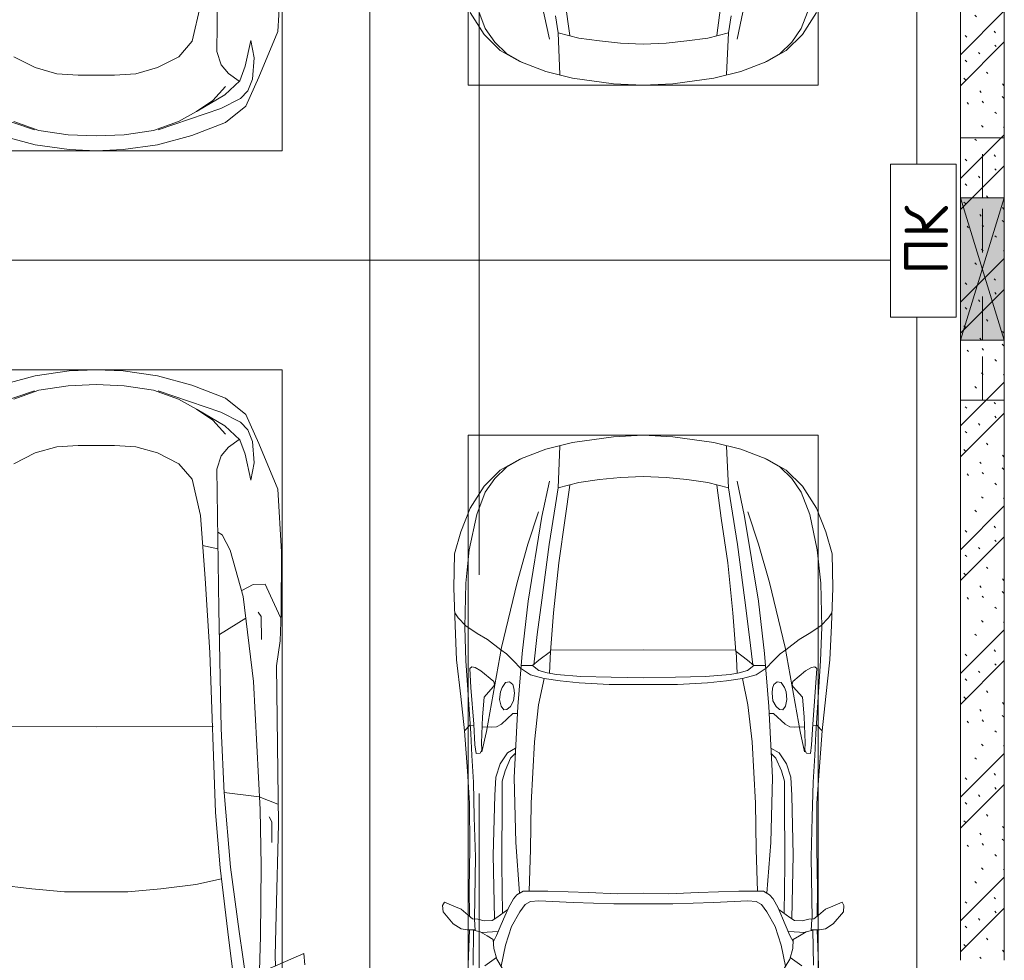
# Model space of a CAD drawing. Header units: millimetres. Extents: x -32229 to 291619, y -13689 to 125138.
# Tile 119 of 256: x 22735 to 27235, y 61150 to 65450. Entities that reach past the tile are written whole.
import ezdxf

# ---------------------------------------------------------------- set-up
doc = ezdxf.new("R2010")
doc.units = ezdxf.units.MM
doc.linetypes.add('3_ Штрих_ 1 х 1 мм', pattern=[400, 200, -200])
doc.linetypes.add('ADSK_Линия сетки', pattern=[5000, 4000, -500, 0, -500])
for name, color, linetype, lineweight in [('A-____-NOTE-TEXT', 7, 'Continuous', 18), ('A-DETL-GENF-OTLN', 7, 'Continuous', 18), ('A-GLAZ-____-MCUT', 7, 'Continuous', 9), ('A-GLAZ-____-OTLN', 7, 'Continuous', 18), ('A-WALL-____-PATT', 7, 'Continuous', 40), ('C-PRKG-____-OTLN', 7, 'Continuous', 18), ('I-WALL-____-MCUT', 7, 'Continuous', 40), ('M-EQPM-____-OTLN', 7, 'Continuous', 18), ('S-BEAM-____-OTLN', 7, 'Continuous', 18), ('S-GRID-____-OTLN', 7, 'Continuous', 9)]:
    doc.layers.add(name, color=color, linetype=linetype, lineweight=lineweight)
doc.styles.add('GOST Common', font='GOST_Common.ttf', dxfattribs={"height": 200})

# ---------------------------------------------------------------- blocks, each defined once
blk = doc.blocks.new('АР_Машиноместо - 5300x2500_С-V38--02 ЭМ')
at = {"layer": 'A-DETL-GENF-OTLN', "color": 253, "lineweight": 13, "true_color": 0xaaaaaa}
for p, q in [((970.2, 4771.8), (812.7, 4729.4)), ((1126.4, 4794.1), (970.2, 4771.8)), ((1250, 4800), (1126.4, 4794.1)), ((1250, 4800), (1373.6, 4794.1)), ((1373.6, 4794.1), (1529.8, 4771.8)), ((1529.8, 4771.8), (1687.3, 4729.4)), ((812.7, 4729.4), (659.1, 4669.9)), ((1122.2, 4726.4), (988.2, 4706.7)), ((1250, 4731.7), (1122.2, 4726.4)), ((1250, 4731.7), (1377.8, 4726.4)), ((1377.8, 4726.4), (1511.8, 4706.7)), ((680.7, 4606.5), (967, 4703.6)), ((988.2, 4706.7), (873.9, 4665.1)), ((1511.8, 4706.7), (1626.1, 4665.1)), ((1819.3, 4606.5), (1533, 4703.6)), ((659.1, 4669.9), (565.9, 4595.1)), ((873.9, 4665.1), (791.3, 4619.7)), ((565.9, 4595.1), (507.1, 4462.6)), ((590.7, 4560.1), (680.7, 4606.5)), ((788.5, 4617.7), (661.8, 4543.1)), ((791.3, 4619.7), (717.1, 4568.9)), ((557.5, 4525.7), (590.7, 4560.1)), ((717.1, 4568.9), (659.6, 4505.3)), ((536.4, 4471.4), (557.5, 4525.7)), ((661.8, 4543.1), (594.6, 4479.3)), ((507.1, 4462.6), (419.6, 4254.2)), ((528.4, 4374.7), (536.4, 4471.4)), ((594.6, 4479.3), (569.5, 4413.1)), ((645, 4445.5), (597.3, 4481.4)), ((569.5, 4413.1), (543.7, 4295.1)), ((679.6, 4406.3), (645, 4445.5)), ((872.7, 4370.2), (970.5, 4419.3)), ((970.5, 4419.3), (1069.6, 4447.3)), ((1069.6, 4447.3), (1167.1, 4453.2)), ((1167.1, 4453.2), (1250, 4453.9)), ((1332.9, 4453.2), (1250, 4453.9)), ((1430.4, 4447.3), (1332.9, 4453.2)), ((1529.5, 4419.3), (1430.4, 4447.3)), ((1627.3, 4370.2), (1529.5, 4419.3)), ((543.7, 4295.1), (528.4, 4374.7)), ((699.7, 4345.5), (679.6, 4406.3)), ((812.5, 4298.9), (872.7, 4370.2)), ((689.3, 3705.5), (699.7, 4345.5)), ((774.4, 4132.9), (812.5, 4298.9)), ((419.6, 4254.2), (403.4, 3968))]:
    blk.add_line(p, q, dxfattribs=at)
at = {"layer": 'C-PRKG-____-OTLN', "color": 253, "lineweight": 13, "true_color": 0xaaaaaa}
for p, q in [((2500, 5300), (0, 5300)), ((0, 0), (0, 5300)), ((400, 4800), (2100, 4800)), ((400, 500), (400, 4800))]:
    blk.add_line(p, q, dxfattribs=at)
blk = doc.blocks.new('АР_Машиноместо - 4900x2400_М__5300х2500_-V56--02 ЭМ')
at = {"layer": 'A-DETL-GENF-OTLN', "color": 253, "lineweight": 13, "true_color": 0xaaaaaa}
for p, q in [((927, 4466.6), (804.4, 4436.7)), ((1114.6, 4493), (927, 4466.6)), ((1250, 4500), (1114.6, 4493)), ((1250, 4500), (1385.4, 4493)), ((1385.4, 4493), (1573, 4466.6)), ((1573, 4466.6), (1695.6, 4436.7)), ((804.4, 4436.7), (686, 4391.6)), ((861.2, 4260.3), (869.3, 4451.1)), ((1638.8, 4260.3), (1630.7, 4451.1)), ((1695.6, 4436.7), (1814, 4391.6)), ((686, 4391.6), (596.3, 4340.6)), ((1814, 4391.6), (1903.7, 4340.6)), ((596.3, 4340.6), (522.5, 4267.9)), ((1903.7, 4340.6), (1977.5, 4267.9)), ((955.5, 4283.9), (861, 4259.4)), ((1050.4, 4297.3), (955.5, 4283.9)), ((1146, 4306.7), (1050.4, 4297.3)), ((1250, 4312), (1146, 4306.7)), ((1250, 4312), (1354, 4306.7)), ((1354, 4306.7), (1449.6, 4297.3)), ((1449.6, 4297.3), (1544.5, 4283.9)), ((1544.5, 4283.9), (1639, 4259.4)), ((522.5, 4267.9), (458.6, 4167)), ((914, 4272.5), (893.6, 4121.6)), ((1586, 4272.5), (1606.4, 4121.6)), ((1977.5, 4267.9), (2041.4, 4167))]:
    blk.add_line(p, q, dxfattribs=at)
at = {"layer": 'A-DETL-GENF-OTLN', "color": 254, "lineweight": 13, "true_color": 0xd4d4d4}
for p, q in [((696.3, 4395.8), (625, 4354.8)), ((1803.7, 4395.8), (1875, 4354.8)), ((625, 4354.8), (571.5, 4303.1)), ((1875, 4354.8), (1928.5, 4303.1)), ((571.5, 4303.1), (527.8, 4239.8)), ((786.9, 4128.3), (821.1, 4289.8)), ((1713.1, 4128.3), (1678.9, 4289.8)), ((1928.5, 4303.1), (1972.2, 4239.8)), ((527.8, 4239.8), (488.6, 4138.1)), ((849, 4182.8), (861.2, 4260.3)), ((1651, 4182.8), (1638.8, 4260.3)), ((1972.2, 4239.8), (2011.4, 4138.1))]:
    blk.add_line(p, q, dxfattribs=at)
at = {"layer": 'C-PRKG-____-OTLN', "color": 253, "lineweight": 13, "true_color": 0xaaaaaa}
for p, q in [((2500, 5300), (120, 5300)), ((2500, 0), (2500, 5300)), ((0, 0), (0, 4860)), ((450, 4500), (2050, 4500)), ((450, 800), (450, 4500)), ((2050, 800), (2050, 4500))]:
    blk.add_line(p, q, dxfattribs=at)
blk = doc.blocks.new('АР_Машиноместо - 5300x2500_С-V37--02 ЭМ')
at = {"layer": 'A-DETL-GENF-OTLN', "color": 253, "lineweight": 13, "true_color": 0xaaaaaa}
for p, q in [((597, -2231), (535, -1798.3)), ((595.8, -1824.8), (644.6, -2191.8)), ((505.9, -1996), (500, -2210.1)), ((301.4, -2130.5), (479.9, -2052.9)), ((296.8, -2079.9), (301.4, -2130.5)), ((432.3, -2119.9), (430.7, -2073.9)), ((428.2, -2308.5), (432.3, -2119.9)), ((644.6, -2191.8), (684.2, -2522.3)), ((500, -2210.1), (495.7, -2532.3)), ((636.6, -2526.5), (597, -2231)), ((417.5, -2723), (428.2, -2308.5)), ((495.7, -2532.3), (501.4, -2789.7)), ((636.6, -2526.5), (665.8, -2867.4)), ((684.2, -2522.3), (704.9, -2775.5)), ((447.8, -2638.7), (447.8, -2733.7)), ((426.5, -3446.8), (417.5, -2723)), ((447.8, -2733.7), (459.7, -2756.2)), ((501.4, -2789.7), (530.9, -3374.8)), ((704.9, -2775.5), (731.2, -3507.6)), ((505.1, -2846.9), (420.9, -2813.3)), ((665.8, -2867.4), (505.1, -2846.9)), ((665.6, -2864.6), (678.7, -3159.5)), ((678.7, -3159.5), (689.3, -3705.5)), ((530.9, -3374.8), (578.7, -3762.9)), ((409.5, -3560), (426.5, -3446.8)), ((731.2, -3507.6), (752.2, -3845.6)), ((405.6, -3688.5), (409.5, -3560)), ((495.5, -3566.1), (496.8, -3671.6)), ((687.1, -3588.8), (566.5, -3663.9)), ((403.4, -3968), (405.6, -3688.5)), ((408.2, -3667), (453.1, -3766.3)), ((496.8, -3671.6), (510.1, -3691.5)), ((689.3, -3705.5), (699.7, -4345.5)), ((453.1, -3766.3), (478.4, -3819.3)), ((578.7, -3762.9), (638.7, -3975.4)), ((478.4, -3819.3), (532.5, -3818.1)), ((532.5, -3818.1), (585.5, -3790.5)), ((752.2, -3845.6), (774.4, -4132.9)), ((419.6, -4254.2), (403.4, -3968)), ((638.7, -3975.4), (675.2, -4045.5)), ((675.2, -4045.5), (694.6, -4057.6)), ((774.4, -4132.9), (812.5, -4298.9)), ((507.1, -4462.6), (419.6, -4254.2)), ((543.7, -4295.1), (528.4, -4374.7)), ((569.5, -4413.1), (543.7, -4295.1)), ((812.5, -4298.9), (872.7, -4370.2)), ((699.7, -4345.5), (679.6, -4406.3)), ((528.4, -4374.7), (536.4, -4471.4)), ((679.6, -4406.3), (645, -4445.5)), ((872.7, -4370.2), (970.5, -4419.3)), ((1627.3, -4370.2), (1529.5, -4419.3)), ((594.6, -4479.3), (569.5, -4413.1)), ((645, -4445.5), (597.3, -4481.4)), ((970.5, -4419.3), (1069.6, -4447.3)), ((1069.6, -4447.3), (1167.1, -4453.2)), ((1167.1, -4453.2), (1250, -4453.9)), ((1332.9, -4453.2), (1250, -4453.9)), ((1430.4, -4447.3), (1332.9, -4453.2)), ((1529.5, -4419.3), (1430.4, -4447.3)), ((565.9, -4595.1), (507.1, -4462.6)), ((536.4, -4471.4), (557.5, -4525.7)), ((661.8, -4543.1), (594.6, -4479.3)), ((557.5, -4525.7), (590.7, -4560.1)), ((717.1, -4568.9), (659.6, -4505.3)), ((788.5, -4617.7), (661.8, -4543.1)), ((590.7, -4560.1), (680.7, -4606.5)), ((791.3, -4619.7), (717.1, -4568.9)), ((659.1, -4669.9), (565.9, -4595.1)), ((680.7, -4606.5), (967, -4703.6)), ((873.9, -4665.1), (791.3, -4619.7)), ((1819.3, -4606.5), (1533, -4703.6)), ((812.7, -4729.4), (659.1, -4669.9)), ((988.2, -4706.7), (873.9, -4665.1)), ((1511.8, -4706.7), (1626.1, -4665.1)), ((1122.2, -4726.4), (988.2, -4706.7)), ((1377.8, -4726.4), (1511.8, -4706.7)), ((970.2, -4771.8), (812.7, -4729.4)), ((1250, -4731.7), (1122.2, -4726.4)), ((1250, -4731.7), (1377.8, -4726.4)), ((1529.8, -4771.8), (1687.3, -4729.4)), ((1126.4, -4794.1), (970.2, -4771.8)), ((1250, -4800), (1126.4, -4794.1)), ((1250, -4800), (1373.6, -4794.1)), ((1373.6, -4794.1), (1529.8, -4771.8))]:
    blk.add_line(p, q, dxfattribs=at)
at = {"layer": 'A-DETL-GENF-OTLN', "color": 254, "lineweight": 13, "true_color": 0xd4d4d4}
for p, q in [((794.6, -2446), (955.7, -2426.8)), ((955.7, -2426.8), (1105.5, -2413.7)), ((1105.5, -2413.7), (1250, -2412.9)), ((1394.5, -2413.7), (1250, -2412.9)), ((1544.3, -2426.8), (1394.5, -2413.7)), ((1705.4, -2446), (1544.3, -2426.8)), ((677.9, -2473), (794.6, -2446)), ((715.1, -3168.3), (1250, -3167.3)), ((1784.9, -3168.3), (1250, -3167.3)), ((694.6, -3980.4), (765.1, -3996.8))]:
    blk.add_line(p, q, dxfattribs=at)
at = {"layer": 'C-PRKG-____-OTLN', "color": 253, "lineweight": 13, "true_color": 0xaaaaaa}
for p, q in [((0, 0), (0, -5300)), ((400, -500), (400, -4800)), ((400, -4800), (2100, -4800)), ((2500, -5300), (0, -5300))]:
    blk.add_line(p, q, dxfattribs=at)
blk = doc.blocks.new('АР_Машиноместо - 4900x2400_М__5300х2500_-V58--02 ЭМ')
at = {"layer": 'A-DETL-GENF-OTLN', "color": 253, "lineweight": 13, "true_color": 0xaaaaaa}
for p, q in [((444.9, -1956.8), (453, -2159.1)), ((2055.1, -1956.8), (2047, -2159.1)), ((634.6, -2015), (580.7, -2105.7)), ((1865.4, -2015), (1919.3, -2105.7)), ((578.8, -2112.6), (525.5, -2074.6)), ((580.7, -2105.7), (567.1, -2153.8)), ((619.7, -2168.6), (600.3, -2072.7)), ((1880.3, -2168.6), (1899.7, -2072.7)), ((1919.3, -2105.7), (1932.9, -2153.8)), ((1921.2, -2112.6), (1974.5, -2074.6)), ((453, -2159.1), (455, -2238.9)), ((567.1, -2153.8), (564.3, -2195.4)), ((1932.9, -2153.8), (1935.7, -2195.4)), ((2047, -2159.1), (2045, -2238.9)), ((564.3, -2195.4), (536.7, -2211.8)), ((579.9, -2213.8), (564.9, -2186.5)), ((647.3, -2254.2), (619.7, -2168.6)), ((1852.7, -2254.2), (1880.3, -2168.6)), ((1920.1, -2213.8), (1935.1, -2186.5)), ((1935.7, -2195.4), (1963.3, -2211.8)), ((381.7, -2266.4), (417.4, -2243.4)), ((417.4, -2243.4), (445.1, -2238.7)), ((445.1, -2238.7), (481.8, -2239.5)), ((505.1, -2230), (467.5, -2239.2)), ((482, -2235.6), (479.1, -2288.7)), ((536.7, -2211.8), (505.1, -2230)), ((586.6, -2231.3), (510.1, -2227.1)), ((600.8, -2263), (579.9, -2213.8)), ((1899.2, -2263), (1920.1, -2213.8)), ((1913.4, -2231.3), (1989.9, -2227.1)), ((1963.3, -2211.8), (1994.9, -2230)), ((1994.9, -2230), (2032.5, -2239.2)), ((2018, -2235.6), (2020.9, -2288.7)), ((2054.9, -2238.7), (2018.2, -2239.5)), ((2082.6, -2243.4), (2054.9, -2238.7)), ((2118.3, -2266.4), (2082.6, -2243.4)), ((335.2, -2322.3), (381.7, -2266.4)), ((470, -2290), (449.8, -2306.1)), ((493.6, -2288.6), (470, -2290)), ((523.3, -2281.2), (493.6, -2288.6)), ((559, -2282.6), (523.3, -2281.2)), ((580.6, -2296), (559, -2282.6)), ((633.8, -2340.5), (600.8, -2263)), ((685.1, -2322.3), (647.3, -2254.2)), ((1814.9, -2322.3), (1852.7, -2254.2)), ((1866.2, -2340.5), (1899.2, -2263)), ((1919.4, -2296), (1941, -2282.6)), ((1941, -2282.6), (1976.7, -2281.2)), ((1976.7, -2281.2), (2006.4, -2288.6)), ((2006.4, -2288.6), (2030, -2290)), ((2030, -2290), (2050.2, -2306.1)), ((2164.8, -2322.3), (2118.3, -2266.4)), ((333.1, -2350.6), (335.2, -2322.3)), ((417.4, -2333.8), (384.4, -2347.9)), ((449.8, -2306.1), (417.4, -2333.8)), ((454.5, -2423.6), (456, -2301.1)), ((630.6, -2332.9), (580.6, -2296)), ((603.5, -2534.3), (606.1, -2314.9)), ((710, -2355.4), (685.1, -2322.3)), ((1790, -2355.4), (1814.9, -2322.3)), ((1869.4, -2332.9), (1919.4, -2296)), ((1896.5, -2534.3), (1893.9, -2314.9)), ((2045.5, -2423.6), (2044, -2301.1)), ((2050.2, -2306.1), (2082.6, -2333.8)), ((2082.6, -2333.8), (2115.6, -2347.9)), ((2166.9, -2350.6), (2164.8, -2322.3)), ((341.2, -2366.2), (333.1, -2350.6)), ((384.4, -2347.9), (341.2, -2366.2)), ((656.7, -2380.3), (633.8, -2340.5)), ((672.8, -2399.7), (656.7, -2380.3)), ((734.3, -2368.8), (710, -2355.4)), ((772.7, -2371.5), (734.3, -2368.8)), ((929.1, -2364.1), (772.7, -2371.5)), ((1115.2, -2358.7), (929.1, -2364.1)), ((1250, -2357.8), (1115.2, -2358.7)), ((1250, -2357.8), (1384.8, -2358.7)), ((1384.8, -2358.7), (1570.9, -2364.1)), ((1570.9, -2364.1), (1727.3, -2371.5)), ((1727.3, -2371.5), (1765.7, -2368.8)), ((1765.7, -2368.8), (1790, -2355.4)), ((1827.2, -2399.7), (1843.3, -2380.3)), ((1843.3, -2380.3), (1866.2, -2340.5)), ((2115.6, -2347.9), (2158.8, -2366.2)), ((2158.8, -2366.2), (2166.9, -2350.6)), ((456.8, -2613.6), (454.5, -2423.6)), ((684.8, -2406.5), (667.8, -2638.3)), ((700.6, -2415.4), (672.8, -2399.7)), ((813.8, -2416.7), (700.6, -2415.4)), ((999.2, -2409.3), (813.8, -2416.7)), ((1132.7, -2404.6), (999.2, -2409.3)), ((1250, -2406.6), (1132.7, -2404.6)), ((1250, -2406.6), (1367.3, -2404.6)), ((1367.3, -2404.6), (1500.8, -2409.3)), ((1500.8, -2409.3), (1686.2, -2416.7)), ((1686.2, -2416.7), (1799.4, -2415.4)), ((1799.4, -2415.4), (1827.2, -2399.7)), ((1815.2, -2406.5), (1832.2, -2638.3)), ((2043.2, -2613.6), (2045.5, -2423.6)), ((604.4, -2850.8), (603.5, -2534.3)), ((1895.6, -2850.8), (1896.5, -2534.3)), ((456.1, -2818.3), (456.8, -2613.6)), ((667.8, -2638.3), (659.3, -2936)), ((1832.2, -2638.3), (1840.7, -2936)), ((2043.9, -2818.3), (2043.2, -2613.6)), ((446, -2964.8), (456.1, -2818.3)), ((2054, -2964.8), (2043.9, -2818.3)), ((604.4, -2919.4), (604.4, -2850.8)), ((1895.6, -2919.4), (1895.6, -2850.8)), ((618.7, -2966.7), (604.4, -2919.4)), ((1881.3, -2966.7), (1895.6, -2919.4)), ((432.8, -3149.3), (446, -2964.8)), ((643.6, -3024.6), (618.7, -2966.7)), ((659.3, -2936), (676.4, -3260.1)), ((1840.7, -2936), (1823.6, -3260.1)), ((1856.4, -3024.6), (1881.3, -2966.7)), ((2067.2, -3149.3), (2054, -2964.8)), ((485.6, -3046.1), (480.8, -3085)), ((504.5, -3046.6), (485.6, -3046.1)), ((512.2, -3061.4), (504.5, -3046.6)), ((665.1, -3046.1), (643.6, -3024.6)), ((1834.9, -3046.1), (1856.4, -3024.6)), ((1987.8, -3061.4), (1995.5, -3046.6)), ((1995.5, -3046.6), (2014.4, -3046.1)), ((2014.4, -3046.1), (2019.2, -3085)), ((480.8, -3085), (474.8, -3179.9)), ((510.9, -3094.6), (512.2, -3061.4)), ((515.3, -3213.7), (510.9, -3094.6)), ((1984.7, -3213.7), (1989.1, -3094.6)), ((1989.1, -3094.6), (1987.8, -3061.4)), ((2019.2, -3085), (2025.2, -3179.9)), ((415.7, -3305.9), (432.8, -3149.3)), ((456.9, -3174.2), (432.9, -3148.3)), ((2043.1, -3174.2), (2067.1, -3148.3)), ((2084.3, -3305.9), (2067.1, -3148.3)), ((475.2, -3173.5), (456.9, -3174.2)), ((474.8, -3179.9), (462.2, -3347.3)), ((558.4, -3165.4), (513.6, -3168)), ((579.5, -3167.7), (558.4, -3165.4)), ((601.7, -3179.4), (579.5, -3167.7)), ((654.5, -3228.1), (601.7, -3179.4)), ((1845.5, -3228.1), (1898.3, -3179.4)), ((1898.3, -3179.4), (1920.5, -3167.7)), ((1920.5, -3167.7), (1941.6, -3165.4)), ((1941.6, -3165.4), (1986.4, -3168)), ((2024.8, -3173.5), (2043.1, -3174.2)), ((2025.2, -3179.9), (2037.8, -3347.3)), ((522.2, -3303.2), (515.3, -3213.7)), ((674.6, -3227.6), (654.5, -3228.1)), ((1825.4, -3227.6), (1845.5, -3228.1)), ((1977.8, -3303.2), (1984.7, -3213.7)), ((599.8, -3262.3), (593.6, -3292.5)), ((612.1, -3245.7), (599.8, -3262.3)), ((626.8, -3246.1), (612.1, -3245.7)), ((643.2, -3259.9), (626.8, -3246.1)), ((657.2, -3286.3), (643.2, -3259.9)), ((676.4, -3260.1), (695.7, -3502.8)), ((1823.6, -3260.1), (1804.3, -3502.8)), ((1842.8, -3286.3), (1856.8, -3259.9)), ((1856.8, -3259.9), (1873.2, -3246.1)), ((1873.2, -3246.1), (1887.9, -3245.7)), ((1887.9, -3245.7), (1900.2, -3262.3)), ((1900.2, -3262.3), (1906.4, -3292.5)), ((397.1, -3474.2), (415.7, -3305.9)), ((564.6, -3349.7), (522.2, -3303.2)), ((593.6, -3292.5), (597.1, -3327.4)), ((597.1, -3327.4), (605.2, -3346.8)), ((661.1, -3321.2), (657.2, -3286.3)), ((658.7, -3344.5), (661.1, -3321.2)), ((1838.9, -3321.2), (1842.8, -3286.3)), ((1841.3, -3344.5), (1838.9, -3321.2)), ((1902.9, -3327.4), (1894.8, -3346.8)), ((1906.4, -3292.5), (1902.9, -3327.4)), ((1935.4, -3349.7), (1977.8, -3303.2)), ((2102.9, -3474.2), (2084.3, -3305.9)), ((462.2, -3347.3), (456.6, -3434.5)), ((569.7, -3360.7), (564.6, -3349.7)), ((566.8, -3375.1), (569.7, -3360.7)), ((605.2, -3346.8), (620, -3369.3)), ((620, -3369.3), (638.7, -3372.5)), ((638.7, -3372.5), (654.1, -3360.7)), ((654.1, -3360.7), (658.7, -3344.5)), ((1845.9, -3360.7), (1841.3, -3344.5)), ((1861.3, -3372.5), (1845.9, -3360.7)), ((1880, -3369.3), (1861.3, -3372.5)), ((1894.8, -3346.8), (1880, -3369.3)), ((1930.3, -3360.7), (1935.4, -3349.7)), ((1933.2, -3375.1), (1930.3, -3360.7)), ((2037.8, -3347.3), (2043.4, -3434.5)), ((508, -3422.8), (566.8, -3375.1)), ((811.1, -3414.8), (773, -3424.2)), ((853.3, -3407.2), (811.1, -3414.8)), ((825.6, -3512.1), (821, -3413)), ((965.3, -3397.8), (853.3, -3407.2)), ((1102.5, -3394.3), (965.3, -3397.8)), ((1250, -3391.3), (1102.5, -3394.3)), ((1250, -3391.3), (1397.5, -3394.3)), ((1397.5, -3394.3), (1534.7, -3397.8)), ((1534.7, -3397.8), (1646.7, -3407.2)), ((1646.7, -3407.2), (1688.9, -3414.8)), ((1674.4, -3512.1), (1679, -3413)), ((1688.9, -3414.8), (1727, -3424.2)), ((1992, -3422.8), (1933.2, -3375.1)), ((456.6, -3434.5), (466.2, -3441.1)), ((466.2, -3441.1), (481.5, -3439.1)), ((481.5, -3439.1), (508, -3422.8)), ((690.2, -3433.7), (654.7, -3470.4)), ((744.1, -3447.2), (691.3, -3447.2)), ((773, -3424.2), (744.1, -3447.2)), ((744.3, -3447), (773.2, -3472.4)), ((1755.7, -3447), (1726.8, -3472.4)), ((1727, -3424.2), (1755.7, -3447)), ((1755.7, -3447.2), (1808.7, -3447.2)), ((1809.8, -3433.7), (1845.3, -3470.4)), ((2018.5, -3439.1), (1992, -3422.8)), ((2033.8, -3441.1), (2018.5, -3439.1)), ((2043.4, -3434.5), (2033.8, -3441.1)), ((390.2, -3630), (397.1, -3474.2)), ((624.9, -3501.2), (598.3, -3518.6)), ((654.7, -3470.4), (624.9, -3501.2)), ((773.2, -3472.4), (825.6, -3512.1)), ((840.1, -3687.8), (826.6, -3509.6)), ((1659.9, -3687.8), (1673.4, -3509.6)), ((1726.8, -3472.4), (1674.4, -3512.1)), ((1845.3, -3470.4), (1875.1, -3501.2)), ((1875.1, -3501.2), (1901.7, -3518.6)), ((2109.8, -3630), (2102.9, -3474.2)), ((598.3, -3518.6), (537.9, -3567)), ((1250, -3520.1), (827.2, -3517.2)), ((1250, -3520.1), (1672.8, -3517.2)), ((1901.7, -3518.6), (1962.1, -3567)), ((491.4, -3594.2), (438.6, -3629.8)), ((537.9, -3567), (491.4, -3594.2)), ((1962.1, -3567), (2008.6, -3594.2)), ((2008.6, -3594.2), (2061.4, -3629.8)), ((384, -3802.9), (390.2, -3630)), ((438.6, -3629.8), (403.8, -3665.5)), ((2061.4, -3629.8), (2096.2, -3665.5)), ((2116, -3802.9), (2109.8, -3630)), ((403.8, -3665.5), (388.1, -3688.4)), ((863.9, -3917.5), (840.1, -3687.8)), ((1636.1, -3917.5), (1659.9, -3687.8)), ((2096.2, -3665.5), (2111.9, -3688.4)), ((387.4, -3958.4), (384, -3802.9)), ((2112.6, -3958.4), (2116, -3802.9)), ((416.4, -4059.2), (387.4, -3958.4)), ((893.6, -4121.6), (863.9, -3917.5)), ((1606.4, -4121.6), (1636.1, -3917.5)), ((2083.6, -4059.2), (2112.6, -3958.4)), ((458.6, -4167), (416.4, -4059.2)), ((2041.4, -4167), (2083.6, -4059.2)), ((914, -4272.5), (893.6, -4121.6)), ((1586, -4272.5), (1606.4, -4121.6)), ((522.5, -4267.9), (458.6, -4167)), ((1977.5, -4267.9), (2041.4, -4167)), ((596.3, -4340.6), (522.5, -4267.9)), ((955.5, -4283.9), (861, -4259.4)), ((861.2, -4260.3), (869.3, -4451.1)), ((1544.5, -4283.9), (1639, -4259.4)), ((1638.8, -4260.3), (1630.7, -4451.1)), ((1903.7, -4340.6), (1977.5, -4267.9)), ((1050.4, -4297.3), (955.5, -4283.9)), ((1146, -4306.7), (1050.4, -4297.3)), ((1250, -4312), (1146, -4306.7)), ((1250, -4312), (1354, -4306.7)), ((1354, -4306.7), (1449.6, -4297.3)), ((1449.6, -4297.3), (1544.5, -4283.9)), ((686, -4391.6), (596.3, -4340.6)), ((1814, -4391.6), (1903.7, -4340.6)), ((804.4, -4436.7), (686, -4391.6)), ((1695.6, -4436.7), (1814, -4391.6)), ((927, -4466.6), (804.4, -4436.7)), ((1573, -4466.6), (1695.6, -4436.7)), ((1114.6, -4493), (927, -4466.6)), ((1250, -4500), (1114.6, -4493)), ((1250, -4500), (1385.4, -4493)), ((1385.4, -4493), (1573, -4466.6))]:
    blk.add_line(p, q, dxfattribs=at)
at = {"layer": 'A-DETL-GENF-OTLN', "color": 254, "lineweight": 13, "true_color": 0xd4d4d4}
for p, q in [((471.8, -2077.7), (474.5, -2239.3)), ((2028.2, -2077.7), (2025.5, -2239.3)), ((483.3, -2571.4), (478, -2290)), ((570.6, -2291.4), (564.4, -2580.5)), ((1929.4, -2291.4), (1935.6, -2580.5)), ((2016.7, -2571.4), (2022, -2290)), ((728.4, -2415.7), (733.8, -2606.7)), ((1771.6, -2415.7), (1766.2, -2606.7)), ((477.8, -2754.7), (483.3, -2571.4)), ((564.4, -2580.5), (571.6, -2853.3)), ((733.8, -2606.7), (737.8, -2818.3)), ((1766.2, -2606.7), (1762.2, -2818.3)), ((1935.6, -2580.5), (1928.4, -2853.3)), ((2022.2, -2754.7), (2016.7, -2571.4)), ((473.9, -2913.7), (477.8, -2754.7)), ((2026.1, -2913.7), (2022.2, -2754.7)), ((737.8, -2818.3), (752.8, -3099)), ((1762.2, -2818.3), (1747.2, -3099)), ((571.6, -2853.3), (575.7, -2937.4)), ((1928.4, -2853.3), (1924.3, -2937.4)), ((466.3, -3036.3), (473.9, -2913.7)), ((2033.7, -3036.3), (2026.1, -2913.7)), ((575.7, -2937.4), (595.2, -2997.9)), ((1924.3, -2937.4), (1904.8, -2997.9)), ((595.2, -2997.9), (629, -3048.1)), ((1904.8, -2997.9), (1871, -3048.1)), ((462, -3136.6), (466.3, -3036.3)), ((512.5, -3053.2), (532.7, -3145.9)), ((629, -3048.1), (666.7, -3069.7)), ((1871, -3048.1), (1833.3, -3069.7)), ((1987.5, -3053.2), (1967.3, -3145.9)), ((2038, -3136.6), (2033.7, -3036.3)), ((752.8, -3099), (771.7, -3268.5)), ((1747.2, -3099), (1728.3, -3268.5)), ((439.5, -3468.5), (462, -3136.6)), ((532.7, -3145.9), (564, -3316.2)), ((1967.3, -3145.9), (1936, -3316.2)), ((2060.5, -3468.5), (2038, -3136.6)), ((771.7, -3268.5), (797.1, -3388.2)), ((1728.3, -3268.5), (1702.9, -3388.2)), ((564, -3316.2), (602.3, -3530.2)), ((1936, -3316.2), (1897.7, -3530.2)), ((957.1, -3368.9), (870, -3377.1)), ((1093.5, -3360.7), (957.1, -3368.9)), ((1250, -3360.7), (1093.5, -3360.7)), ((1250, -3360.7), (1406.5, -3360.7)), ((1406.5, -3360.7), (1542.9, -3368.9)), ((1542.9, -3368.9), (1630, -3377.1)), ((734.6, -3405.8), (688.5, -3435.5)), ((797.1, -3388.2), (734.6, -3405.8)), ((870, -3377.1), (797.1, -3388.2)), ((1630, -3377.1), (1702.9, -3388.2)), ((1702.9, -3388.2), (1765.4, -3405.8)), ((1765.4, -3405.8), (1811.5, -3435.5)), ((749.1, -3450.8), (765.5, -3589.1)), ((1750.9, -3450.8), (1734.5, -3589.1)), ((434.2, -3623.7), (439.5, -3468.5)), ((695.7, -3502.8), (723.2, -3741.5)), ((1804.3, -3502.8), (1776.8, -3741.5)), ((2065.8, -3623.7), (2060.5, -3468.5)), ((602.3, -3530.2), (673.6, -3827.1)), ((1897.7, -3530.2), (1826.4, -3827.1)), ((765.5, -3589.1), (785.7, -3746.6)), ((1734.5, -3589.1), (1714.3, -3746.6)), ((438.6, -3823.4), (434.2, -3623.7)), ((2061.4, -3823.4), (2065.8, -3623.7)), ((723.2, -3741.5), (786.9, -4128.3)), ((785.7, -3746.6), (819.4, -4000.8)), ((1714.3, -3746.6), (1680.6, -4000.8)), ((1776.8, -3741.5), (1713.1, -4128.3)), ((454.7, -3976.8), (438.6, -3823.4)), ((2045.3, -3976.8), (2061.4, -3823.4)), ((673.6, -3827.1), (722.7, -4001.8)), ((1826.4, -3827.1), (1777.3, -4001.8)), ((488.6, -4138.1), (454.7, -3976.8)), ((722.7, -4001.8), (771.7, -4149.8)), ((819.4, -4000.8), (849, -4182.8)), ((1680.6, -4000.8), (1651, -4182.8)), ((1777.3, -4001.8), (1728.3, -4149.8)), ((2011.4, -4138.1), (2045.3, -3976.8)), ((527.8, -4239.8), (488.6, -4138.1)), ((786.9, -4128.3), (821.1, -4289.8)), ((1713.1, -4128.3), (1678.9, -4289.8)), ((1972.2, -4239.8), (2011.4, -4138.1)), ((849, -4182.8), (861.2, -4260.3)), ((1651, -4182.8), (1638.8, -4260.3)), ((571.5, -4303.1), (527.8, -4239.8)), ((1928.5, -4303.1), (1972.2, -4239.8)), ((625, -4354.8), (571.5, -4303.1)), ((1875, -4354.8), (1928.5, -4303.1)), ((696.3, -4395.8), (625, -4354.8)), ((1803.7, -4395.8), (1875, -4354.8))]:
    blk.add_line(p, q, dxfattribs=at)
at = {"layer": 'C-PRKG-____-OTLN', "color": 253, "lineweight": 13, "true_color": 0xaaaaaa}
for p, q in [((0, 0), (0, -5040)), ((2500, 0), (2500, -5300)), ((450, -800), (450, -4500)), ((2050, -800), (2050, -4500)), ((450, -4500), (2050, -4500)), ((2500, -5300), (120, -5300))]:
    blk.add_line(p, q, dxfattribs=at)
blk = doc.blocks.new('АР_Канал вертикальный прямоугольный - ПК-3252217--02 ЭМ')
at = {"layer": 'M-EQPM-____-OTLN', "color": 253, "lineweight": 13, "true_color": 0xaaaaaa}
for p, q in [((350, 150), (-350, 150)), ((-350, 150), (-350, -150)), ((-350, -150), (-350, 150)), ((-350, 150), (350, 150)), ((350, -150), (350, 150)), ((350, 150), (350, -150)), ((-350, -150), (350, -150)), ((350, -150), (-350, -150))]:
    blk.add_line(p, q, dxfattribs=at)
blk = doc.blocks.new('АР_Отверстие прямоугольное - ОВВ-5741360--02 ЭМ')
at = {"layer": 'A-GLAZ-____-OTLN', "lineweight": 13, "true_color": 0xf0f0f0}
blk.add_hatch(color=7, dxfattribs=at).paths.add_polyline_path([(-200, -100), (450, -100), (450, 100), (-200, 100)])
at = {"layer": 'A-GLAZ-____-MCUT', "color": 253, "lineweight": 13, "true_color": 0xaaaaaa}
for p, q in [((-200, 100), (-200, -100)), ((450, 100), (450, -100))]:
    blk.add_line(p, q, dxfattribs=at)
at = {"layer": 'A-GLAZ-____-OTLN', "color": 253, "lineweight": 5, "true_color": 0xaaaaaa}
for p, q in [((450, 100), (-200, -100)), ((-200, 100), (450, -100))]:
    blk.add_line(p, q, dxfattribs=at)
at = {"layer": 'A-GLAZ-____-OTLN', "color": 253, "lineweight": 13, "true_color": 0xaaaaaa}
for p, q in [((450, 100), (-200, 100)), ((-200, 100), (-200, -100)), ((450, -100), (450, 100)), ((-200, -100), (450, -100))]:
    blk.add_line(p, q, dxfattribs=at)
blk = doc.blocks.new('АР_Перемычка - 200_Ар_10x3_275-275-5741361--02 ЭМ')
at = {"layer": 'S-BEAM-____-OTLN', "color": 9, "linetype": '3_ Штрих_ 1 х 1 мм', "lineweight": 15, "true_color": 0xc4c4c4}
for p, q in [((-600, 100), (-600, -100)), ((600, 100), (600, -100)), ((-600, 0), (-325, 0)), ((-325, 0), (325, 0)), ((325, 0), (600, 0))]:
    blk.add_line(p, q, dxfattribs=at)
blk = doc.blocks.new('Наметкина 10_РД_АР_П_отсоединено_rvt-1--02 ЭМ')
at = {"layer": 'A-WALL-____-PATT', "lineweight": 5, "true_color": 0xaaaaaa}
h = blk.add_hatch(dxfattribs=at)
h.set_pattern_fill('FP_1', color=253, style=0, pattern_type=2)
h.set_pattern_definition([(135, (300.56, 377.28), (-565.6854, 6e-14), [10, -790]), (135, (349.8, 474.73), (-565.6854, 6e-14), [10, -790]), (135, (423.93, 473.06), (-565.6854, 6e-14), [10, -790]), (135, (229.92, 447.9), (-565.6854, 6e-14), [10, -790]), (135, (155.08, 447.9), (-565.6854, 6e-14), [10, -790]), (135, (114.9, 369.03), (-565.6854, 6e-14), [10, -790]), (135, (132.43, 285.8), (-565.6854, 6e-14), [10, -790]), (135, (214.66, 322), (-565.6854, 6e-14), [10, -790]), (135, (198.16, 261.88), (-565.6854, 6e-14), [10, -790]), (135, (45.2, 272.9), (-565.6854, 6e-14), [10, -790]), (135, (42.32, 336.16), (-565.6854, 6e-14), [10, -790]), (135, (92.26, 192.24), (-565.6854, 6e-14), [10, -790]), (135, (7.07, 149.2), (-565.6854, 6e-14), [10, -790]), (135, (80.6, 95.1), (-565.6854, 6e-14), [10, -790]), (135, (79.53, 36.94), (-565.6854, 6e-14), [10, -790]), (135, (153.87, 74.56), (-565.6854, 6e-14), [10, -790]), (135, (228.35, 124.8), (-565.6854, 6e-14), [10, -790]), (135, (279.75, 180.4), (-565.6854, 6e-14), [10, -790]), (135, (282.9, 31.63), (-565.6854, 6e-14), [10, -790]), (135, (377.38, 53.45), (-565.6854, 6e-14), [10, -790]), (135, (352.28, 102.7), (-565.6854, 6e-14), [10, -790]), (135, (354.05, 0), (-565.6854, 6e-14), [10, -790]), (135, (553.23, 16.45), (-565.6854, 6e-14), [10, -790]), (135, (542.38, 63.45), (-565.6854, 6e-14), [10, -790]), (135, (536.58, 239.3), (-565.6854, 6e-14), [10, -790]), (135, (475.85, 203.9), (-565.6854, 6e-14), [10, -790]), (135, (475.85, 316.54), (-565.6854, 6e-14), [10, -790]), (135, (520.8, 408.7), (-565.6854, 6e-14), [10, -790]), (135, (551.1, 470.8), (-565.6854, 6e-14), [10, -790]), (135, (235.25, 537.93), (-565.6854, 6e-14), [10, -790]), (135, (407.25, 547.65), (-565.6854, 6e-14), [10, -790]), (135, (94.5, 558.6), (-565.6854, 6e-14), [10, -790]), (135, (46.4, 532.3), (-565.6854, 6e-14), [10, -790]), (135, (85.56, 465.04), (-565.6854, 6e-14), [10, -790]), (135, (355.53, 181.14), (-565.6854, 6e-14), [10, -790]), (135, (362.23, 243.6), (-565.6854, 6e-14), [10, -790]), (135, (413.45, 344.1), (-565.6854, 6e-14), [10, -790]), (135, (286.3, 273.25), (-565.6854, 6e-14), [10, -790]), (135, (423.02, 263.72), (-565.6854, 6e-14), [10, -790]), (135, (162.94, 190.2), (-565.6854, 6e-14), [10, -790]), (135, (470.25, 120.93), (-565.6854, 6e-14), [10, -790]), (135, (484.48, 9.78), (-565.6854, 6e-14), [10, -790]), (45, (0, 212.13), (-565.6854, 0), []), (45, (212.13, 0), (-565.6854, 0), []), (45, (353.55, 0), (-565.6854, 0), []), (45, (0, 353.55), (-565.6854, 0), [])])
h.paths.add_polyline_path([(27235.3, 61150), (27235.3, 68150), (27035.3, 68150), (27035.3, 61150)])
at = {"layer": 'I-WALL-____-MCUT', "color": 253, "lineweight": 13, "true_color": 0xaaaaaa}
for p, q in [((27035.3, 65650), (27035.3, 64635)), ((27235.3, 64635), (27235.3, 65650)), ((27035.3, 64635), (27035.3, 63985)), ((27235.3, 63985), (27235.3, 64635)), ((27035.3, 63985), (27035.3, 61150)), ((27235.3, 61150), (27235.3, 63985))]:
    blk.add_line(p, q, dxfattribs=at)
at = {"layer": 'A-GLAZ-____-OTLN', "color": 253, "lineweight": 13, "true_color": 0xaaaaaa, "rotation": 90}
blk.add_blockref('АР_Отверстие прямоугольное - ОВВ-5741360--02 ЭМ', (27135.3, 64185), dxfattribs=at)
at = {"layer": 'C-PRKG-____-OTLN', "color": 253, "lineweight": 13, "true_color": 0xaaaaaa, "rotation": 180}
for name, p in [('АР_Машиноместо - 5300x2500_С-V38--02 ЭМ', (24335.3, 69650)), ('АР_Машиноместо - 4900x2400_М__5300х2500_-V56--02 ЭМ', (26835.3, 69650)), ('АР_Машиноместо - 5300x2500_С-V37--02 ЭМ', (24335.3, 59050)), ('АР_Машиноместо - 4900x2400_М__5300х2500_-V58--02 ЭМ', (26835.3, 59050))]:
    blk.add_blockref(name, p, dxfattribs=at)
at = {"layer": 'M-EQPM-____-OTLN', "color": 253, "lineweight": 13, "true_color": 0xaaaaaa, "rotation": 90}
blk.add_blockref('АР_Канал вертикальный прямоугольный - ПК-3252217--02 ЭМ', (26865.3, 64440), dxfattribs=at)
at = {"layer": 'S-BEAM-____-OTLN', "color": 253, "lineweight": 13, "true_color": 0xaaaaaa, "rotation": 90}
blk.add_blockref('АР_Перемычка - 200_Ар_10x3_275-275-5741361--02 ЭМ', (27135.3, 64310), dxfattribs=at)
at = {"layer": 'A-____-NOTE-TEXT', "color": 253, "lineweight": 5, "true_color": 0xaaaaaa, "insert": (26778.1, 64284.8), "char_height": 200, "width": 384.81, "attachment_point": 1, "rotation": 90, "style": 'GOST Common'}
blk.add_mtext('ПК', dxfattribs=at)

msp = doc.modelspace()

# ---------------------------------------------------------------- linework, layer by layer
at = {"layer": 'S-GRID-____-OTLN', "color": 253, "linetype": 'ADSK_Линия сетки', "true_color": 0xaaaaaa}
msp.add_line((24835.3, -12088.9), (24835.3, 125138.4), dxfattribs=at)

# ---------------------------------------------------------------- block references
at = {"lineweight": 5}
msp.add_blockref('Наметкина 10_РД_АР_П_отсоединено_rvt-1--02 ЭМ', (0, 0), dxfattribs=at)

doc.saveas('drawing.dxf')
